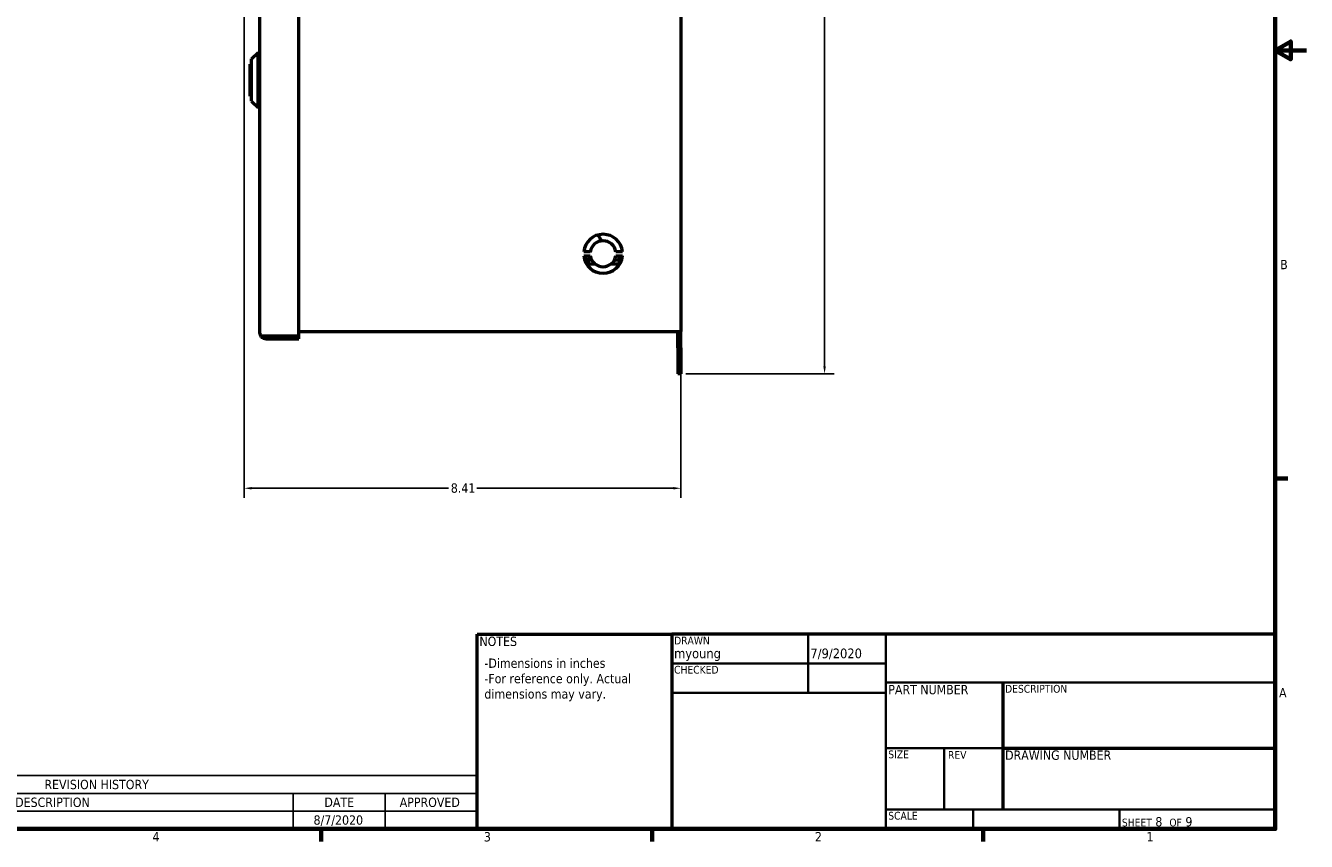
# Model space of a CAD drawing. Header units: inches. Extents: x 0.2 to 50.9, y 0.9 to 32.1.
# Tile 4 of 5: x 26.2 to 50.9, y 1.3 to 17. Entities that reach past the tile are written whole.
import ezdxf
from ezdxf.enums import TextEntityAlignment as Align

# ---------------------------------------------------------------- set-up
doc = ezdxf.new("R2010")
doc.units = ezdxf.units.IN
doc.header["$LTSCALE"] = 1.5
doc.header["$MEASUREMENT"] = 0
for name, color, linetype, lineweight in [('Border (ANSI)', 7, 'Continuous', 70), ('Dimension (ANSI)', 7, 'Continuous', 25), ('Symbol (ANSI)', 7, 'Continuous', 25), ('Title (ANSI)', 7, 'Continuous', 50), ('Visible (ANSI)', 7, 'Continuous', 50)]:
    doc.layers.add(name, color=color, linetype=linetype, lineweight=lineweight)
doc.styles.add('Note Text (ANSI)', font='tahoma.ttf')
doc.styles.get("Standard").update_dxf_attribs({"font": 'tahoma.ttf'})
doc.styles.add('Text Style38', font='tahoma.ttf')
doc.styles.add('Text Style39', font='tahoma.ttf')
doc.dimstyles.new('Default (ANSI)', dxfattribs={"dimscale": 1.5, "dimtxt": 0.12, "dimasz": 0.098425, "dimexe": 0.125, "dimexo": 0.0625, "dimgap": 0.031496, "dimtad": 0, "dimtih": 1, "dimtoh": 1, "dimrnd": 1e-08, "dimzin": 4, "dimdsep": 46, "dimtxsty": 'Note Text (ANSI)', "dimcen": 0.09, "dimdle": 0.393701, "dimclrd": 256, "dimclre": 256, "dimclrt": 256, "dimadec": 0, "dimazin": 1, "dimtfac": 1, "dimtofl": 0, "dimtmove": 0, "dimatfit": 3, "dimfxl": 1, "dimtolj": 1, "dimtzin": 4, "dimlwd": -1, "dimlwe": -1, "dimarcsym": 0})

# ---------------------------------------------------------------- blocks, each defined once
blk = doc.blocks.new('Borders Default Border')
at = {"layer": 'Border (ANSI)'}
for p, q in [((33.5, 5.5), (33.66, 5.5)), ((21.25, 1), (21.25, 0.84)), ((25.5, 1), (25.5, 0.84)), ((29.75, 1), (29.75, 0.84))]:
    blk.add_line(p, q, dxfattribs=at)
at = {"layer": 'Border (ANSI)', "flags": 128}
for points in [[(0.5, 1), (0.5, 21), (33.5, 21), (33.5, 1), (0.5, 1)], [(33.9, 11), (33.5, 11), (33.7, 11.115), (33.7, 10.885), (33.5, 11)]]:
    blk.add_lwpolyline(points, dxfattribs=at)
at = {"layer": 'Border (ANSI)', "char_height": 0.12, "attachment_point": 7, "style": 'Note Text (ANSI)'}
for s, insert in [('B', (33.563, 8.19)), ('A', (33.549, 2.69)), ('4', (19.083, 0.84)), ('3', (23.338, 0.837)), ('2', (27.589, 0.84)), ('1', (31.848, 0.84))]:
    blk.add_mtext(s, dxfattribs=dict(at, insert=insert))
blk = doc.blocks.new('Title Blocks ECS Standard w Comments')
at = {"layer": 'Title (ANSI)'}
for p, q in [((2.182, 4.756), (2.182, 7.256)), ((2.182, 7.256), (4.682, 7.256)), ((4.682, 7.256), (4.682, 4.756)), ((12.432, 7.256), (4.682, 7.256)), ((4.682, 7.256), (4.682, 4.756)), ((12.432, 4.756), (12.432, 7.256)), ((8.932, 6.636), (8.932, 5.006)), ((8.932, 5.794), (12.432, 5.794)), ((4.682, 4.756), (2.182, 4.756)), ((4.682, 4.756), (12.432, 4.756))]:
    blk.add_line(p, q, dxfattribs=at)
at = {"layer": 'Title (ANSI)', "lineweight": 35}
for p, q in [((6.432, 6.506), (6.432, 7.256)), ((7.432, 4.756), (7.432, 7.256)), ((4.682, 6.881), (7.432, 6.881)), ((7.432, 6.636), (12.432, 6.636)), ((4.682, 6.506), (7.432, 6.506)), ((8.932, 5.794), (7.432, 5.794)), ((8.182, 5.006), (8.182, 5.794)), ((12.432, 5.006), (7.432, 5.006)), ((8.552, 5.006), (8.552, 4.756)), ((10.432, 5.006), (10.432, 4.756))]:
    blk.add_line(p, q, dxfattribs=at)
at = {"layer": 'Title (ANSI)', "style": 'Text Style38'}
for s, p in [('DRAWN', (4.712, 7.226)), ('CHECKED', (4.712, 6.851)), ('DESCRIPTION', (8.962, 6.606)), ('SIZE', (7.462, 5.764)), ('REV', (8.229, 5.757)), ('SCALE', (7.462, 4.976))]:
    blk.add_text(s, height=0.1, dxfattribs=at).set_placement(p, align=Align.TOP_LEFT)
at = {"layer": 'Title (ANSI)', "char_height": 0.12, "style": 'Note Text (ANSI)'}
for s, insert, attachment_point in [('\\fTahoma|b0|i0;NOTES', (2.212, 7.226), 1), ('\\fTahoma|b0|i0;PART NUMBER', (7.462, 6.606), 1), ('\\fTahoma|b0|i0;DRAWING NUMBER', (8.962, 5.764), 1), ('\\fTahoma|b0|i0;\\H0.1000;SHEET\\fTahoma|b0|i0;\\H0.1200; 8  \\fTahoma|b0|i0;\\H0.1000;OF\\fTahoma|b0|i0;\\H0.1200; 9 ', (10.462, 4.786), 7)]:
    blk.add_mtext(s, dxfattribs=dict(at, insert=insert, attachment_point=attachment_point))
at = {"layer": 'Title (ANSI)', "style": 'Text Style39'}
for tag, p in [('AUTHOR', (4.712, 6.911)), ('CREATION_DATE', (6.462, 6.911)), ('CHECKED_BY', (4.712, 6.536)), ('CHECKED_DATE', (6.462, 6.536))]:
    blk.add_attdef(tag, text='', height=0.125, dxfattribs=at).set_placement(p, align=Align.BOTTOM_LEFT)
at = {"layer": 'Title (ANSI)', "lineweight": 30, "flags": 63}
for tag, p in [('COMPANY', (9.932, 6.946)), ('<DRAWING_NUMBER>', (10.682, 5.4)), ('Sheet_Size', (7.807, 5.381)), ('REVISION_NUMBER', (8.557, 5.381))]:
    blk.add_attdef(tag, text='', height=0.24, dxfattribs=at).set_placement(p, align=Align.MIDDLE_CENTER)
for tag, height, p in [('COMMENTS', 0.12, (2.212, 7.006)), ('DESCRIPTION', 0.125, (8.962, 6.386))]:
    blk.add_attdef(tag, text='', height=height, dxfattribs=at).set_placement(p, align=Align.TOP_LEFT)
blk.add_attdef('PART_NUMBER', text='', height=0.24, dxfattribs=at).set_placement((7.462, 6.223), align=Align.MIDDLE_LEFT)
blk.add_attdef('Initial_View_Scale', text='', height=0.12, dxfattribs=at).set_placement((8.522, 4.786), align=Align.BOTTOM_RIGHT)
blk = doc.blocks.new('*D6')
at = {"layer": 'Defpoints', "color": 0, "transparency": 16777216}
for p in [(30.389, 19.287), (38.803, 11.082), (30.389, 8.064)]:
    blk.add_point(p, dxfattribs=at)
at = {"layer": 'Dimension (ANSI)', "transparency": 16777216}
for p, q in [((30.389, 19.193), (30.389, 7.877)), ((38.803, 10.989), (38.803, 7.877)), ((30.537, 8.064), (34.323, 8.064)), ((38.655, 8.064), (34.869, 8.064))]:
    blk.add_line(p, q, dxfattribs=at)
for points in [[(30.537, 8.089), (30.537, 8.04), (30.389, 8.064)], [(38.655, 8.089), (38.655, 8.04), (38.803, 8.064)]]:
    blk.add_solid(points, dxfattribs=at)
at = {"layer": 'Dimension (ANSI)', "transparency": 16777216, "insert": (34.37, 8.158), "char_height": 0.18, "attachment_point": 1, "style": 'Note Text (ANSI)'}
blk.add_mtext('\\A1;8.41', dxfattribs=at)
blk = doc.blocks.new('*D8')
at = {"layer": 'Defpoints', "color": 0, "transparency": 16777216}
for p in [(38.803, 25.897), (41.57, 25.897), (38.803, 10.267)]:
    blk.add_point(p, dxfattribs=at)
at = {"layer": 'Dimension (ANSI)', "transparency": 16777216}
for p, q in [((38.896, 25.897), (41.757, 25.897)), ((41.57, 25.75), (41.57, 18.223)), ((41.57, 10.415), (41.57, 17.941)), ((38.896, 10.267), (41.757, 10.267))]:
    blk.add_line(p, q, dxfattribs=at)
for points in [[(41.545, 25.75), (41.594, 25.75), (41.57, 25.897)], [(41.545, 10.415), (41.594, 10.415), (41.57, 10.267)]]:
    blk.add_solid(points, dxfattribs=at)
at = {"layer": 'Dimension (ANSI)', "transparency": 16777216, "insert": (41.282, 18.176), "char_height": 0.18, "attachment_point": 1, "style": 'Note Text (ANSI)'}
blk.add_mtext('\\A1;15.63', dxfattribs=at)
blk = doc.blocks.new('REVISION HISTORY')
at = {"layer": 'Symbol (ANSI)'}
for p, q in [((13.581, 1.686), (23.25, 1.686)), ((13.581, 1.686), (13.581, 1.457)), ((23.25, 1.686), (23.25, 1.457)), ((13.581, 1.457), (23.25, 1.457)), ((13.581, 1.457), (13.581, 1.229)), ((14.762, 1.457), (14.762, 1.229)), ((20.888, 1.457), (20.888, 1.229)), ((22.069, 1.457), (22.069, 1.229)), ((23.25, 1.457), (23.25, 1.229)), ((13.581, 1.229), (23.25, 1.229)), ((13.581, 1.229), (13.581, 1)), ((14.762, 1.229), (14.762, 1)), ((20.888, 1.229), (20.888, 1)), ((22.069, 1.229), (22.069, 1)), ((23.25, 1.229), (23.25, 1)), ((13.581, 1), (23.25, 1))]:
    blk.add_line(p, q, dxfattribs=at)
at = {"layer": 'Symbol (ANSI)', "char_height": 0.12, "attachment_point": 7, "style": 'Note Text (ANSI)'}
for s, insert in [('REVISION HISTORY', (17.695, 1.509)), ('REV', (14.036, 1.283)), ('DESCRIPTION', (17.319, 1.28)), ('DATE', (21.29, 1.283)), ('APPROVED', (22.257, 1.28)), ('0', (14.133, 1.052)), ('8/7/2020', (21.151, 1.039))]:
    blk.add_mtext(s, dxfattribs=dict(at, insert=insert))

msp = doc.modelspace()

# ---------------------------------------------------------------- linework, layer by layer
at = {"layer": 'Visible (ANSI)'}
for p, q in [((30.691, 11.066), (30.691, 25.098)), ((31.441, 11.004), (31.441, 25.16)), ((38.803, 25.082), (38.803, 11.082)), ((30.534, 16.336), (30.659, 16.461)), ((30.534, 15.523), (30.534, 16.336)), ((30.659, 15.398), (30.659, 16.461)), ((30.659, 16.461), (30.691, 16.461)), ((30.534, 16.238), (30.503, 16.238)), ((30.503, 15.62), (30.503, 16.238)), ((30.534, 15.62), (30.503, 15.62)), ((30.503, 15.62), (30.534, 15.62)), ((30.503, 15.62), (30.503, 15.62)), ((30.534, 15.523), (30.659, 15.398)), ((30.659, 15.398), (30.691, 15.398)), ((37.218, 12.925), (37.272, 12.83)), ((37.056, 12.622), (36.93, 12.622)), ((36.967, 12.622), (36.938, 12.671)), ((37.057, 12.628), (37.046, 12.622)), ((37.676, 12.622), (37.55, 12.622)), ((36.93, 12.543), (37.056, 12.543)), ((36.946, 12.467), (36.965, 12.467)), ((36.965, 12.471), (36.965, 12.543)), ((36.965, 12.471), (36.965, 12.467)), ((36.965, 12.467), (36.968, 12.44)), ((36.975, 12.418), (37.018, 12.418)), ((37.152, 12.383), (36.985, 12.383)), ((37.025, 12.44), (37.028, 12.467)), ((37.028, 12.543), (37.028, 12.471)), ((37.028, 12.467), (37.028, 12.471)), ((37.028, 12.467), (37.081, 12.467)), ((37.62, 12.383), (37.453, 12.383)), ((37.491, 12.418), (37.503, 12.418)), ((37.507, 12.422), (37.507, 12.422)), ((37.508, 12.435), (37.508, 12.435)), ((37.509, 12.44), (37.509, 12.441)), ((37.525, 12.467), (37.611, 12.467)), ((37.55, 12.543), (37.676, 12.543)), ((37.611, 12.471), (37.611, 12.543)), ((37.611, 12.471), (37.611, 12.467)), ((37.611, 12.467), (37.614, 12.44)), ((37.62, 12.418), (37.64, 12.418)), ((37.674, 12.543), (37.674, 12.527)), ((30.691, 11.066), (30.691, 11.066)), ((30.691, 11.066), (30.691, 11.066)), ((30.719, 11.004), (30.812, 11.004)), ((30.739, 11.004), (30.719, 10.988)), ((30.739, 11.004), (30.812, 11.004)), ((30.812, 11.004), (30.812, 11.004)), ((30.812, 11.004), (31.441, 11.004)), ((30.812, 11.004), (31.441, 11.004)), ((30.812, 10.945), (31.441, 10.945)), ((31.441, 11.082), (38.682, 11.082)), ((31.441, 10.945), (31.441, 11.004)), ((38.682, 11.082), (38.803, 11.082)), ((38.744, 10.767), (38.744, 11.082)), ((38.803, 10.767), (38.803, 11.082)), ((38.744, 10.767), (38.744, 10.267)), ((38.803, 10.767), (38.803, 10.267)), ((38.803, 10.267), (38.744, 10.267))]:
    msp.add_line(p, q, dxfattribs=at)
for centre, radius, start, end in [((37.303, 12.582), 0.375, 6.0264, 173.9736), ((37.303, 12.582), 0.25, 9.0607, 170.9393), ((37.184, 12.905), 0.0394, 30.0007, 69.2676), ((37.303, 12.582), 0.375, 186.0264, 353.9736), ((37.303, 12.582), 0.25, 189.0607, 350.9393), ((30.812, 11.066), 0.121, 180.09, 180.3297), ((30.812, 11.066), 0.121, 180.09, 180.3297), ((30.812, 11.066), 0.121, 220.3345, 270), ((30.812, 11.066), 0.062, 267.1121, 270)]:
    msp.add_arc(centre, radius, start, end, dxfattribs=at)
for points in [[(36.968, 12.44), (36.969, 12.437), (36.969, 12.436), (36.969, 12.435)], [(36.971, 12.471), (36.988, 12.471), (37.005, 12.471), (37.022, 12.471)], [(37.024, 12.435), (37.024, 12.436), (37.024, 12.437), (37.025, 12.44)], [(37.508, 12.435), (37.507, 12.426), (37.507, 12.422), (37.507, 12.422)], [(37.508, 12.435), (37.508, 12.436), (37.509, 12.437), (37.509, 12.44)], [(37.509, 12.44), (37.509, 12.44), (37.509, 12.441), (37.509, 12.441)], [(37.614, 12.44), (37.614, 12.437), (37.615, 12.436), (37.615, 12.435)], [(37.616, 12.471), (37.631, 12.471), (37.646, 12.471), (37.661, 12.471)], [(30.738, 11.004), (30.739, 11.004), (30.739, 11.004), (30.739, 11.004)]]:
    msp.add_open_spline(points, degree=3, dxfattribs=at)
for points, weights in [([(36.969, 12.435), (36.97, 12.426), (36.971, 12.422), (36.971, 12.422)], [1, 0.999762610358, 0.999643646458, 0.999643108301]), ([(37.615, 12.435), (37.616, 12.426), (37.616, 12.422), (37.616, 12.422)], [1, 0.999762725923, 0.999643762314, 0.999643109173])]:
    msp.add_rational_spline(points, weights, degree=3, dxfattribs=at)
for points, knots in [([(36.975, 12.418), (36.974, 12.418), (36.974, 12.418), (36.973, 12.418), (36.973, 12.419), (36.972, 12.419), (36.972, 12.419), (36.971, 12.42), (36.971, 12.421), (36.971, 12.421), (36.971, 12.421), (36.971, 12.421), (36.971, 12.421), (36.971, 12.421), (36.971, 12.421), (36.971, 12.422), (36.971, 12.422), (36.971, 12.422), (36.971, 12.422), (36.971, 12.422), (36.971, 12.422), (36.971, 12.422), (36.971, 12.422), (36.971, 12.422), (36.971, 12.422), (36.971, 12.422), (36.971, 12.422), (36.971, 12.422), (36.971, 12.422), (36.971, 12.422), (36.971, 12.422), (36.971, 12.422)], [0, 0, 0, 0, 0.00318831, 0.00318831, 0.0063746, 0.0063746, 0.00956097, 0.00956097, 0.01274733, 0.01274733, 0.01353433, 0.01353433, 0.01412442, 0.01412442, 0.01423506, 0.01423506, 0.01431832, 0.01431832, 0.01435801, 0.01435801, 0.01439809, 0.01439809, 0.01447878, 0.01447878, 0.01463673, 0.01463673, 0.01502257, 0.01502257, 0.01617973, 0.01617973, 0.01856228, 0.01856228, 0.01856228, 0.01856228]), ([(37.022, 12.422), (37.022, 12.421), (37.022, 12.421), (37.022, 12.421), (37.022, 12.421), (37.022, 12.42), (37.022, 12.42), (37.021, 12.419), (37.021, 12.419), (37.02, 12.418), (37.02, 12.418), (37.019, 12.418), (37.019, 12.418), (37.018, 12.418)], [0, 0, 0, 0, 0.00150862, 0.00150862, 0.00298385, 0.00298385, 0.00614873, 0.00614873, 0.0093136, 0.0093136, 0.01247848, 0.01247848, 0.01444108, 0.01444108, 0.01444108, 0.01444108]), ([(37.022, 12.422), (37.022, 12.422), (37.023, 12.423), (37.023, 12.429), (37.024, 12.435)], [0.5, 0.5, 0.5, 0.5, 0.6699845, 1, 1, 1, 1]), ([(37.025, 12.44), (37.025, 12.442), (37.025, 12.444), (37.025, 12.448), (37.025, 12.449), (37.026, 12.452), (37.026, 12.453), (37.026, 12.454), (37.026, 12.455), (37.026, 12.455), (37.026, 12.456), (37.026, 12.457), (37.026, 12.458), (37.026, 12.46), (37.026, 12.462), (37.026, 12.463), (37.026, 12.463), (37.026, 12.464), (37.026, 12.464), (37.026, 12.464), (37.026, 12.464), (37.026, 12.465), (37.026, 12.467), (37.026, 12.469), (37.026, 12.471)], [0, 0, 0, 0, 0.25, 0.25, 0.375, 0.375, 0.4375, 0.46875, 0.484375, 0.484375, 0.5, 0.5, 0.625, 0.625, 0.6875, 0.71875, 0.734375, 0.742187, 0.742187, 0.75, 0.75, 0.875, 0.875, 1, 1, 1, 1]), ([(37.507, 12.422), (37.507, 12.422), (37.507, 12.422), (37.507, 12.422), (37.507, 12.422), (37.507, 12.422), (37.507, 12.422), (37.507, 12.422), (37.507, 12.422), (37.507, 12.422), (37.507, 12.422), (37.507, 12.422), (37.507, 12.422), (37.507, 12.422), (37.507, 12.422), (37.507, 12.422), (37.507, 12.422), (37.507, 12.422), (37.507, 12.422), (37.507, 12.422), (37.507, 12.422), (37.507, 12.422), (37.507, 12.422), (37.507, 12.422), (37.507, 12.422), (37.507, 12.421), (37.507, 12.421), (37.507, 12.421), (37.506, 12.421), (37.506, 12.42), (37.506, 12.42), (37.506, 12.419), (37.506, 12.419), (37.505, 12.419), (37.505, 12.419), (37.504, 12.418), (37.503, 12.418), (37.503, 12.418)], [1.86309278, 1.86309278, 1.86309278, 1.86309278, 1.86825641, 1.86825641, 1.87191574, 1.87191574, 1.87374618, 1.87374618, 1.87466581, 1.87466581, 1.8751442, 1.8751442, 1.87530681, 1.87530681, 1.87541189, 1.87541189, 1.8754652, 1.8754652, 1.87549114, 1.87549114, 1.87551036, 1.87551036, 1.87553569, 1.87553569, 1.87560167, 1.87560167, 1.87590788, 1.87590788, 1.87839238, 1.87839238, 1.88069472, 1.88069472, 1.88270033, 1.88270033, 1.88605766, 1.88605766, 1.88989445, 1.88989445, 1.88989445, 1.88989445]), ([(37.62, 12.418), (37.62, 12.418), (37.619, 12.418), (37.619, 12.418), (37.618, 12.419), (37.618, 12.419), (37.617, 12.419), (37.617, 12.42), (37.617, 12.421), (37.616, 12.421), (37.616, 12.421), (37.616, 12.421), (37.616, 12.421), (37.616, 12.421), (37.616, 12.422), (37.616, 12.422), (37.616, 12.422), (37.616, 12.422), (37.616, 12.422), (37.616, 12.422), (37.616, 12.422), (37.616, 12.422), (37.616, 12.422), (37.616, 12.422), (37.616, 12.422), (37.616, 12.422), (37.616, 12.422), (37.616, 12.422), (37.616, 12.422), (37.616, 12.422), (37.616, 12.422), (37.616, 12.422), (37.616, 12.422), (37.616, 12.422)], [0, 0, 0, 0, 0.0031883, 0.0031883, 0.0063746, 0.0063746, 0.00956097, 0.00956097, 0.01274733, 0.01274733, 0.01353435, 0.01353435, 0.01412442, 0.01412442, 0.01434587, 0.01434587, 0.01437157, 0.01437157, 0.0143914, 0.0143914, 0.01441134, 0.01441134, 0.01445151, 0.01445151, 0.01461026, 0.01461026, 0.01481702, 0.01481702, 0.01543728, 0.01543728, 0.01729804, 0.01729804, 0.01952365, 0.01952365, 0.01952365, 0.01952365]), ([(30.719, 11.004), (30.715, 11.01), (30.711, 11.015), (30.704, 11.025), (30.701, 11.03), (30.696, 11.04), (30.694, 11.045), (30.691, 11.056), (30.691, 11.061), (30.691, 11.066)], [-0.265468, -0.265468, -0.265468, -0.265468, -0.1990906, -0.1990906, -0.1327159, -0.1327159, -0.0663595, -0.0663595, -0.0000013, -0.0000013, -0.0000013, -0.0000013]), ([(30.719, 10.988), (30.715, 10.993), (30.711, 10.999), (30.704, 11.011), (30.701, 11.018), (30.696, 11.031), (30.694, 11.038), (30.691, 11.052), (30.691, 11.059), (30.691, 11.066)], [-0.265468, -0.265468, -0.265468, -0.265468, -0.1990906, -0.1990906, -0.1327159, -0.1327159, -0.0663595, -0.0663595, -0.0000013, -0.0000013, -0.0000013, -0.0000013])]:
    msp.add_open_spline(points, degree=3, knots=knots, dxfattribs=at)

# ---------------------------------------------------------------- block references
at = {"xscale": 1.5, "yscale": 1.5, "zscale": 1.5}
msp.add_blockref('Borders Default Border', (0, 0), dxfattribs=at)
msp.add_blockref('Title Blocks ECS Standard w Comments', (31.603, -5.634), dxfattribs=at).add_auto_attribs({'AUTHOR': 'myoung', 'CREATION_DATE': '7/9/2020'})
at = {"layer": 'Symbol (ANSI)', "xscale": 1.5, "yscale": 1.5, "zscale": 1.5}
msp.add_blockref('REVISION HISTORY', (0, 0), dxfattribs=at)

# ---------------------------------------------------------------- texts
at = {"layer": 'Symbol (ANSI)', "insert": (35.017, 4.784), "char_height": 0.18, "width": 3.41666, "attachment_point": 1, "line_spacing_factor": 0.987884, "style": 'Note Text (ANSI)'}
msp.add_mtext('\\fTahoma|b0|i0;-Dimensions in inches\\P\\fTahoma|b0|i0;-For reference only. Actual dimensions may vary.', dxfattribs=at)

# ---------------------------------------------------------------- dimensions: what is measured, and where the dimension line sits
at = {"layer": 'Dimension (ANSI)'}
for base, p1, p2, angle, override, picture, middle in [((41.57, 25.897), (38.803, 10.267), (38.803, 25.897), 90, {"dimgap": 0.031496, "dimdec": 2, "dimtol": 0, "dimlim": 0, "dimtp": 0, "dimtm": 0, "dimtdec": 2, "dimatfit": 1}, '*D8', (41.57, 18.082)), ((30.389, 8.064), (38.803, 11.082), (30.389, 19.287), 180, {"dimgap": 0.031496, "dimtih": 0, "dimtoh": 0, "dimdec": 2, "dimtol": 0, "dimlim": 0, "dimtp": 0, "dimtm": 0, "dimtdec": 2, "dimatfit": 1}, '*D6', (34.596, 8.064))]:
    dim = msp.add_linear_dim(base=base, p1=p1, p2=p2, angle=angle, dimstyle='Default (ANSI)', override=override, dxfattribs=at)
    dim.commit()
    dim.dimension.update_dxf_attribs({"geometry": picture, "text_midpoint": middle, "dimtype": 160})

doc.saveas('drawing.dxf')
